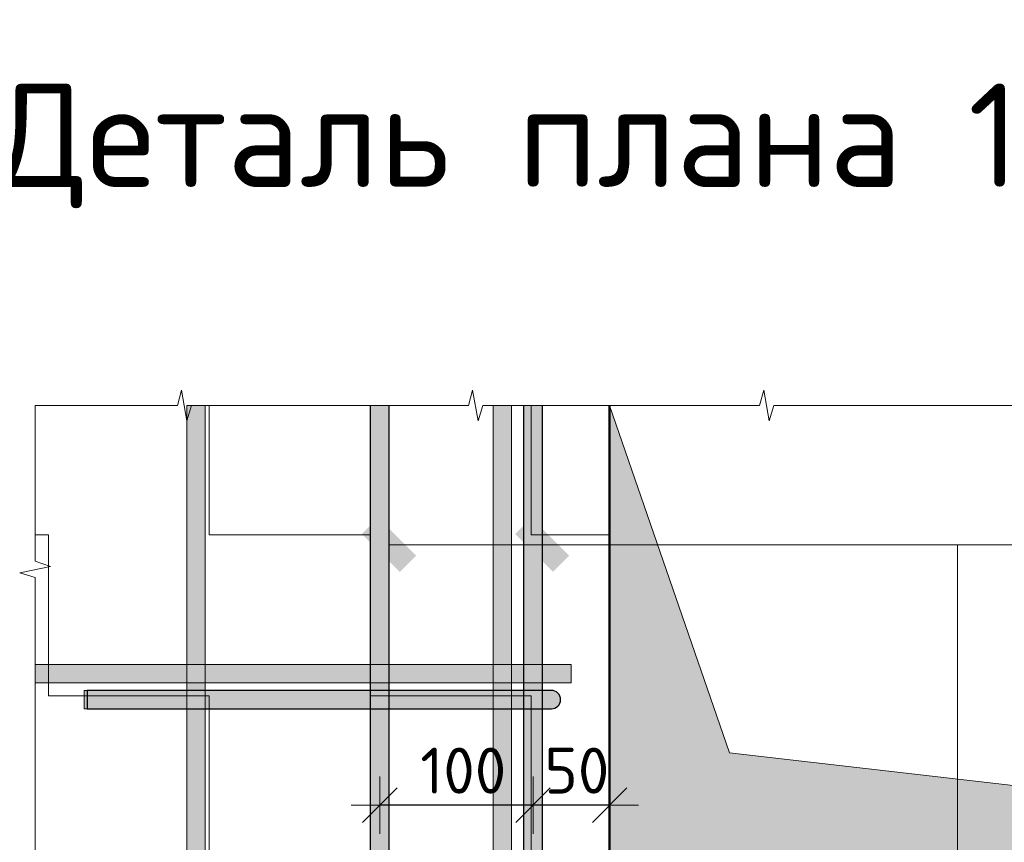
# Model space of a CAD drawing. Header units: metres. Extents: x -38 to 100, y -15 to 21.
# Tile 72 of 90: x 73.796 to 74.439, y 8.409 to 8.946. Entities that reach past the tile are written whole.
import ezdxf

# ---------------------------------------------------------------- set-up
doc = ezdxf.new("R2010")
doc.units = ezdxf.units.M
doc.header["$PDMODE"] = 65
doc.layers.add('XR$4$_3898', color=7, linetype='Continuous')
doc.layers.add('XR$6$_3898', color=7, linetype='Continuous')
for name, color, linetype, lineweight in [('XR$4$Размерная линия_ общее', 7, 'Continuous', 13), ('XR$4$Текст_ общее_1', 7, 'Continuous', 13), ('XR$6$Размерная линия_ общее', 7, 'Continuous', 13), ('XR$6$Текст_ общее_1', 7, 'Continuous', 13)]:
    doc.layers.add(name, color=color, linetype=linetype, lineweight=lineweight)
doc.styles.add('ISOCPEUR', font='txt')
doc.dimstyles.new('DIMSTYLE_19', dxfattribs={"dimtxt": 0.03, "dimasz": 0.0375, "dimexe": 0, "dimexo": 1e-06, "dimgap": 0.015, "dimtad": 2, "dimdec": 0, "dimlfac": 1000, "dimrnd": 1, "dimzin": 12, "dimdsep": 46, "dimtxsty": 'ISOCPEUR', "dimblk1": 'ALL_ML_STRICH', "dimblk2": 'ALL_ML_STRICH', "dimsah": 1, "dimcen": 0, "dimse1": 1, "dimse2": 1, "dimclrd": 7, "dimclre": 256, "dimclrt": 7, "dimadec": 0, "dimazin": 0, "dimtfac": 1, "dimtdec": 0, "dimtix": 1, "dimtmove": 2, "dimatfit": 3, "dimfxl": 0, "dimtvp": 1.2, "dimtzin": 0, "dimlwd": 0, "dimlwe": -3, "dimarcsym": 0})
doc.dimstyles.new('DIMSTYLE_20', dxfattribs={"dimtxt": 0.03, "dimasz": 0.0375, "dimexe": 0, "dimexo": 1e-06, "dimgap": 0.015, "dimtad": 2, "dimdec": 0, "dimlfac": 1000, "dimrnd": 1, "dimzin": 12, "dimdsep": 46, "dimtxsty": 'ISOCPEUR', "dimblk1": 'ALL_ML_STRICH', "dimblk2": 'ALL_ML_STRICH', "dimsah": 1, "dimcen": 0, "dimse1": 1, "dimse2": 1, "dimclrd": 7, "dimclre": 256, "dimclrt": 7, "dimadec": 0, "dimazin": 0, "dimtfac": 1, "dimtdec": 0, "dimtix": 1, "dimtmove": 2, "dimatfit": 3, "dimfxl": 0, "dimtzin": 0, "dimlwd": 0, "dimlwe": -3, "dimarcsym": 0})
pattern_1 = [(0, (0.21, 0.21), (0.105, 0.105), [0.105, -0.105]), (90, (0.21, 0.21), (-0.105, 0.105), [0.105, -0.105])]

# ---------------------------------------------------------------- blocks, each defined once
blk = doc.blocks.new('СЛОЖНЫЙ_ОБЪЕКТ_12')
at = {"linetype": 'Continuous', "lineweight": 13, "transparency": 33554687}
blk.add_hatch(color=7, dxfattribs=at).paths.add_polyline_path([(74.11738, 8.0346), (74.11738, 8.6946), (74.10538, 8.6946), (74.10538, 8.0346)])
at = {"color": 7, "linetype": 'Continuous', "lineweight": 13, "transparency": 33554687}
blk.add_lwpolyline([(74.11738, 8.0346), (74.11738, 8.6946), (74.10538, 8.6946), (74.10538, 8.0346), (74.11738, 8.0346)], close=True, dxfattribs=at)
blk = doc.blocks.new('СЛОЖНЫЙ_ОБЪЕКТ_13')
at = {"linetype": 'Continuous', "lineweight": 13, "transparency": 33554687}
blk.add_hatch(color=7, dxfattribs=at).paths.add_polyline_path([(73.91738, 8.0346), (73.91738, 8.6946), (73.90538, 8.6946), (73.90538, 8.0346)])
at = {"color": 7, "linetype": 'Continuous', "lineweight": 13, "transparency": 33554687}
blk.add_lwpolyline([(73.91738, 8.0346), (73.91738, 8.6946), (73.90538, 8.6946), (73.90538, 8.0346), (73.91738, 8.0346)], close=True, dxfattribs=at)
blk = doc.blocks.new('ЭЛЕМЕНТ_УЗОРА_6')
at = {"color": 7, "linetype": 'Continuous', "lineweight": 13, "transparency": 33554687}
blk.add_line((73.80638, 8.6946), (73.80638, 8.6946), dxfattribs=at)
for points in [[(73.80638, 8.6946), (73.89929, 8.6946), (73.90195, 8.7046), (73.90556, 8.6846), (73.9086, 8.6946), (73.99638, 8.6946)], [(73.99638, 8.6946), (74.08929, 8.6946), (74.09195, 8.7046), (74.09556, 8.6846), (74.0986, 8.6946), (74.18638, 8.6946)], [(74.18638, 8.6946), (74.27929, 8.6946), (74.28195, 8.7046), (74.28556, 8.6846), (74.2886, 8.6946), (74.37638, 8.6946)], [(74.37638, 8.6946), (74.46929, 8.6946), (74.47195, 8.7046), (74.47556, 8.6846), (74.4786, 8.6946), (74.56638, 8.6946)], [(73.80638, 8.4746), (73.80638, 8.58218), (73.79638, 8.58526), (73.81638, 8.58944), (73.80638, 8.59296), (73.80638, 8.6946), (73.80638, 8.6946)], [(73.80638, 8.2546), (73.80638, 8.36218), (73.79638, 8.36526), (73.81638, 8.36944), (73.80638, 8.37296), (73.80638, 8.4746)]]:
    blk.add_lwpolyline(points, dxfattribs=at)
blk = doc.blocks.new('СЛОЖНЫЙ_ОБЪЕКТ_17')
at = {"linetype": 'Continuous', "lineweight": 25, "true_color": 0x5f5f5f, "transparency": 33554687}
blk.add_hatch(color=251, dxfattribs=at).paths.add_polyline_path([(74.12538, 8.0646), (74.12538, 8.6946), (74.13738, 8.6946), (74.13738, 8.0646)], flags=16)
at = {"color": 7, "linetype": 'Continuous', "lineweight": 25, "transparency": 33554687}
blk.add_line((74.12538, 8.0646), (74.12538, 8.6946), dxfattribs=at)
blk.add_lwpolyline([(74.13738, 8.6946), (74.13738, 8.0646), (74.12538, 8.0646)], dxfattribs=at)
blk = doc.blocks.new('СЛОЖНЫЙ_ОБЪЕКТ_18')
at = {"linetype": 'Continuous', "lineweight": 13, "true_color": 0xc5c5c5, "transparency": 33554687}
for points in [[(73.84038, 8.4966), (73.84038, 8.5086), (73.83838, 8.5086), (73.83838, 8.4966)], [(74.14582, 8.49712), (74.14691, 8.49775), (74.14784, 8.49858), (74.14858, 8.4996), (74.14909, 8.50075), (74.14935, 8.50197), (74.14935, 8.50323), (74.14909, 8.50445), (74.14858, 8.5056), (74.14784, 8.50661), (74.14691, 8.50745), (74.14582, 8.50808), (74.14463, 8.50847), (74.14338, 8.5086), (73.84038, 8.5086), (73.84038, 8.4966), (74.14338, 8.4966), (74.14463, 8.49673)]]:
    blk.add_hatch(color=9, dxfattribs=at).paths.add_polyline_path(points)
at = {"color": 7, "linetype": 'Continuous', "lineweight": 13, "transparency": 33554687}
blk.add_lwpolyline([(73.84038, 8.4966), (73.84038, 8.5086), (73.83838, 8.5086), (73.83838, 8.4966), (73.84038, 8.4966)], close=True, dxfattribs=at)
at = {"color": 7, "linetype": 'Continuous', "lineweight": 25, "transparency": 33554687}
blk.add_lwpolyline([(74.14338, 8.5086), (73.84038, 8.5086), (73.84038, 8.4966), (74.14338, 8.4966)], dxfattribs=at)
blk.add_arc((74.14338, 8.5026), 0.006, 270, 90, dxfattribs=at)
blk = doc.blocks.new('СЛОЖНЫЙ_ОБЪЕКТ_19')
at = {"linetype": 'Continuous', "lineweight": 13, "transparency": 33554687}
blk.add_hatch(color=7, dxfattribs=at).paths.add_polyline_path([(73.80638, 8.5256), (74.15638, 8.5256), (74.15638, 8.5136), (73.80638, 8.5136)], flags=16)
at = {"color": 7, "linetype": 'Continuous', "lineweight": 13, "transparency": 33554687}
blk.add_lwpolyline([(73.80638, 8.5256), (74.15638, 8.5256), (74.15638, 8.5136), (73.80638, 8.5136), (73.80638, 8.5256)], close=True, dxfattribs=at)
blk = doc.blocks.new('СЛОЖНЫЙ_ОБЪЕКТ_26')
at = {"linetype": 'Continuous', "lineweight": 25, "true_color": 0x5f5f5f, "transparency": 33554687}
blk.add_hatch(color=251, dxfattribs=at).paths.add_polyline_path([(74.02538, 8.0646), (74.02538, 8.6946), (74.03738, 8.6946), (74.03738, 8.0646)], flags=16)
at = {"color": 7, "linetype": 'Continuous', "lineweight": 25, "transparency": 33554687}
blk.add_line((74.02538, 8.0646), (74.02538, 8.6946), dxfattribs=at)
blk.add_lwpolyline([(74.03738, 8.6946), (74.03738, 8.0646), (74.02538, 8.0646)], dxfattribs=at)
blk = doc.blocks.new('ALL_ML_STRICH')
at = {"color": 0, "linetype": 'ByBlock', "lineweight": -2}
for p, q in [((0, -0.5), (0, 0.5)), ((-0.3, -0.3), (0.3, 0.3)), ((-1, 0), (0.5, 0))]:
    blk.add_line(p, q, dxfattribs=at)
blk = doc.blocks.new('*D133')
at = {"layer": 'DEFPOINTS', "color": 7, "linetype": 'Continuous', "lineweight": 13, "transparency": 33554687}
for p in [(74.13138, 8.47059), (74.18138, 8.47286), (74.18138, 8.43375)]:
    blk.add_point(p, dxfattribs=at)
at = {"layer": 'XR$4$Размерная линия_ общее', "color": 7, "linetype": 'Continuous', "lineweight": -2, "transparency": 33554687}
blk.add_line((74.18138, 8.43375), (74.13138, 8.43375), dxfattribs=at)
at = {"layer": 'XR$4$Размерная линия_ общее', "color": 7, "linetype": 'Continuous', "lineweight": 13, "transparency": 33554687, "xscale": 0.0375, "yscale": 0.0375, "zscale": 0.0375}
for p, rotation in [((74.13138, 8.43375), 180), ((74.18138, 8.43375), 360)]:
    blk.add_blockref('ALL_ML_STRICH', p, dxfattribs=dict(at, rotation=rotation))
at = {"layer": 'XR$4$Размерная линия_ общее', "color": 7, "linetype": 'Continuous', "lineweight": 13, "transparency": 33554687, "insert": (74.16, 8.45625), "char_height": 0.03, "width": 0.06, "attachment_point": 5, "style": 'ISOCPEUR'}
blk.add_mtext('\\A1;{50}', dxfattribs=at)
blk = doc.blocks.new('*D134')
at = {"layer": 'DEFPOINTS', "color": 7, "linetype": 'Continuous', "lineweight": 13, "transparency": 33554687}
for p in [(74.03138, 8.4695), (74.13138, 8.47059), (74.13138, 8.43375)]:
    blk.add_point(p, dxfattribs=at)
at = {"layer": 'XR$4$Размерная линия_ общее', "color": 7, "linetype": 'Continuous', "lineweight": -2, "transparency": 33554687}
blk.add_line((74.13138, 8.43375), (74.03138, 8.43375), dxfattribs=at)
at = {"layer": 'XR$4$Размерная линия_ общее', "color": 7, "linetype": 'Continuous', "lineweight": 13, "transparency": 33554687, "xscale": 0.0375, "yscale": 0.0375, "zscale": 0.0375}
for p, rotation in [((74.03138, 8.43375), 180), ((74.13138, 8.43375), 360)]:
    blk.add_blockref('ALL_ML_STRICH', p, dxfattribs=dict(at, rotation=rotation))
at = {"layer": 'XR$4$Размерная линия_ общее', "color": 7, "linetype": 'Continuous', "lineweight": 13, "transparency": 33554687, "insert": (74.08588, 8.45625), "char_height": 0.03, "width": 0.09, "attachment_point": 5, "style": 'ISOCPEUR'}
blk.add_mtext('\\A1;{100}', dxfattribs=at)
blk = doc.blocks.new('СЛОЖНЫЙ_ОБЪЕКТ_40')
at = {"linetype": 'Continuous', "lineweight": 13, "transparency": 33554687}
blk.add_hatch(color=7, dxfattribs=at).paths.add_polyline_path([(74.11738, 8.0346), (74.11738, 8.6946), (74.10538, 8.6946), (74.10538, 8.0346)])
at = {"color": 7, "linetype": 'Continuous', "lineweight": 13, "transparency": 33554687}
blk.add_lwpolyline([(74.11738, 8.0346), (74.11738, 8.6946), (74.10538, 8.6946), (74.10538, 8.0346), (74.11738, 8.0346)], close=True, dxfattribs=at)
blk = doc.blocks.new('СЛОЖНЫЙ_ОБЪЕКТ_41')
at = {"linetype": 'Continuous', "lineweight": 13, "transparency": 33554687}
blk.add_hatch(color=7, dxfattribs=at).paths.add_polyline_path([(73.91738, 8.0346), (73.91738, 8.6946), (73.90538, 8.6946), (73.90538, 8.0346)])
at = {"color": 7, "linetype": 'Continuous', "lineweight": 13, "transparency": 33554687}
blk.add_lwpolyline([(73.91738, 8.0346), (73.91738, 8.6946), (73.90538, 8.6946), (73.90538, 8.0346), (73.91738, 8.0346)], close=True, dxfattribs=at)
blk = doc.blocks.new('ЭЛЕМЕНТ_УЗОРА_13')
at = {"color": 7, "linetype": 'Continuous', "lineweight": 13, "transparency": 33554687}
blk.add_line((73.80638, 8.6946), (73.80638, 8.6946), dxfattribs=at)
for points in [[(73.80638, 8.6946), (73.89929, 8.6946), (73.90195, 8.7046), (73.90556, 8.6846), (73.9086, 8.6946), (73.99638, 8.6946)], [(73.99638, 8.6946), (74.08929, 8.6946), (74.09195, 8.7046), (74.09556, 8.6846), (74.0986, 8.6946), (74.18638, 8.6946)], [(74.18638, 8.6946), (74.27929, 8.6946), (74.28195, 8.7046), (74.28556, 8.6846), (74.2886, 8.6946), (74.37638, 8.6946)], [(74.37638, 8.6946), (74.46929, 8.6946), (74.47195, 8.7046), (74.47556, 8.6846), (74.4786, 8.6946), (74.56638, 8.6946)], [(73.80638, 8.4746), (73.80638, 8.58218), (73.79638, 8.58526), (73.81638, 8.58944), (73.80638, 8.59296), (73.80638, 8.6946), (73.80638, 8.6946)], [(73.80638, 8.2546), (73.80638, 8.36218), (73.79638, 8.36526), (73.81638, 8.36944), (73.80638, 8.37296), (73.80638, 8.4746)]]:
    blk.add_lwpolyline(points, dxfattribs=at)
blk = doc.blocks.new('СЛОЖНЫЙ_ОБЪЕКТ_45')
at = {"linetype": 'Continuous', "lineweight": 25, "true_color": 0x5f5f5f, "transparency": 33554687}
blk.add_hatch(color=251, dxfattribs=at).paths.add_polyline_path([(74.12538, 8.0646), (74.12538, 8.6946), (74.13738, 8.6946), (74.13738, 8.0646)], flags=16)
at = {"color": 7, "linetype": 'Continuous', "lineweight": 25, "transparency": 33554687}
blk.add_line((74.12538, 8.0646), (74.12538, 8.6946), dxfattribs=at)
blk.add_lwpolyline([(74.13738, 8.6946), (74.13738, 8.0646), (74.12538, 8.0646)], dxfattribs=at)
blk = doc.blocks.new('СЛОЖНЫЙ_ОБЪЕКТ_46')
at = {"linetype": 'Continuous', "lineweight": 13, "true_color": 0xc5c5c5, "transparency": 33554687}
for points in [[(73.84038, 8.4966), (73.84038, 8.5086), (73.83838, 8.5086), (73.83838, 8.4966)], [(74.14582, 8.49712), (74.14691, 8.49775), (74.14784, 8.49858), (74.14858, 8.4996), (74.14909, 8.50075), (74.14935, 8.50197), (74.14935, 8.50323), (74.14909, 8.50445), (74.14858, 8.5056), (74.14784, 8.50661), (74.14691, 8.50745), (74.14582, 8.50808), (74.14463, 8.50847), (74.14338, 8.5086), (73.84038, 8.5086), (73.84038, 8.4966), (74.14338, 8.4966), (74.14463, 8.49673)]]:
    blk.add_hatch(color=9, dxfattribs=at).paths.add_polyline_path(points)
at = {"color": 7, "linetype": 'Continuous', "lineweight": 13, "transparency": 33554687}
blk.add_lwpolyline([(73.84038, 8.4966), (73.84038, 8.5086), (73.83838, 8.5086), (73.83838, 8.4966), (73.84038, 8.4966)], close=True, dxfattribs=at)
at = {"color": 7, "linetype": 'Continuous', "lineweight": 25, "transparency": 33554687}
blk.add_lwpolyline([(74.14338, 8.5086), (73.84038, 8.5086), (73.84038, 8.4966), (74.14338, 8.4966)], dxfattribs=at)
blk.add_arc((74.14338, 8.5026), 0.006, 270, 90, dxfattribs=at)
blk = doc.blocks.new('СЛОЖНЫЙ_ОБЪЕКТ_47')
at = {"linetype": 'Continuous', "lineweight": 13, "transparency": 33554687}
blk.add_hatch(color=7, dxfattribs=at).paths.add_polyline_path([(73.80638, 8.5256), (74.15638, 8.5256), (74.15638, 8.5136), (73.80638, 8.5136)], flags=16)
at = {"color": 7, "linetype": 'Continuous', "lineweight": 13, "transparency": 33554687}
blk.add_lwpolyline([(73.80638, 8.5256), (74.15638, 8.5256), (74.15638, 8.5136), (73.80638, 8.5136), (73.80638, 8.5256)], close=True, dxfattribs=at)
blk = doc.blocks.new('СЛОЖНЫЙ_ОБЪЕКТ_54')
at = {"linetype": 'Continuous', "lineweight": 25, "true_color": 0x5f5f5f, "transparency": 33554687}
blk.add_hatch(color=251, dxfattribs=at).paths.add_polyline_path([(74.02538, 8.0646), (74.02538, 8.6946), (74.03738, 8.6946), (74.03738, 8.0646)], flags=16)
at = {"color": 7, "linetype": 'Continuous', "lineweight": 25, "transparency": 33554687}
blk.add_line((74.02538, 8.0646), (74.02538, 8.6946), dxfattribs=at)
blk.add_lwpolyline([(74.03738, 8.6946), (74.03738, 8.0646), (74.02538, 8.0646)], dxfattribs=at)
blk = doc.blocks.new('*D275')
at = {"layer": 'DEFPOINTS', "color": 7, "linetype": 'Continuous', "lineweight": 13, "transparency": 33554687}
for p in [(74.13138, 8.47059), (74.18138, 8.47286), (74.18138, 8.43375)]:
    blk.add_point(p, dxfattribs=at)
at = {"layer": 'XR$6$Размерная линия_ общее', "color": 7, "linetype": 'Continuous', "lineweight": -2, "transparency": 33554687}
blk.add_line((74.18138, 8.43375), (74.13138, 8.43375), dxfattribs=at)
at = {"layer": 'XR$6$Размерная линия_ общее', "color": 7, "linetype": 'Continuous', "lineweight": 13, "transparency": 33554687, "xscale": 0.0375, "yscale": 0.0375, "zscale": 0.0375}
for p, rotation in [((74.13138, 8.43375), 180), ((74.18138, 8.43375), 360)]:
    blk.add_blockref('ALL_ML_STRICH', p, dxfattribs=dict(at, rotation=rotation))
at = {"layer": 'XR$6$Размерная линия_ общее', "color": 7, "linetype": 'Continuous', "lineweight": 13, "transparency": 33554687, "insert": (74.16, 8.45625), "char_height": 0.03, "width": 0.06, "attachment_point": 5, "style": 'ISOCPEUR'}
blk.add_mtext('\\A1;{50}', dxfattribs=at)
blk = doc.blocks.new('*D276')
at = {"layer": 'DEFPOINTS', "color": 7, "linetype": 'Continuous', "lineweight": 13, "transparency": 33554687}
for p in [(74.03138, 8.4695), (74.13138, 8.47059), (74.13138, 8.43375)]:
    blk.add_point(p, dxfattribs=at)
at = {"layer": 'XR$6$Размерная линия_ общее', "color": 7, "linetype": 'Continuous', "lineweight": -2, "transparency": 33554687}
blk.add_line((74.13138, 8.43375), (74.03138, 8.43375), dxfattribs=at)
at = {"layer": 'XR$6$Размерная линия_ общее', "color": 7, "linetype": 'Continuous', "lineweight": 13, "transparency": 33554687, "xscale": 0.0375, "yscale": 0.0375, "zscale": 0.0375}
for p, rotation in [((74.03138, 8.43375), 180), ((74.13138, 8.43375), 360)]:
    blk.add_blockref('ALL_ML_STRICH', p, dxfattribs=dict(at, rotation=rotation))
at = {"layer": 'XR$6$Размерная линия_ общее', "color": 7, "linetype": 'Continuous', "lineweight": 13, "transparency": 33554687, "insert": (74.08588, 8.45625), "char_height": 0.03, "width": 0.09, "attachment_point": 5, "style": 'ISOCPEUR'}
blk.add_mtext('\\A1;{100}', dxfattribs=at)

msp = doc.modelspace()

# ---------------------------------------------------------------- hatches: boundary and pattern name
at = {"linetype": 'Continuous', "lineweight": 13, "transparency": 33554687}
h = msp.add_hatch(dxfattribs=at)
h.set_pattern_fill('____', scale=0.105, style=0, pattern_type=2)
h.set_pattern_definition(pattern_1)
h.paths.add_polyline_path([(73.80638, 8.6946), (73.80638, 8.0346), (74.75638, 8.0346), (74.75638, 8.3896), (74.18138, 8.3896), (74.18138, 8.6946)], flags=0)
h = msp.add_hatch(dxfattribs=at)
h.set_pattern_fill('____', scale=0.105, style=0, pattern_type=2)
h.set_pattern_definition(pattern_1)
h.paths.add_polyline_path([(73.80638, 8.6946), (73.80638, 8.0346), (74.75638, 8.0346), (74.75638, 8.3896), (74.18138, 8.3896), (74.18138, 8.6946)], flags=0)
at = {"linetype": 'Continuous', "lineweight": 13, "true_color": 0x696969, "transparency": 33554687}
msp.add_hatch(color=251, dxfattribs=at).paths.add_polyline_path([(74.75638, 8.4106), (74.25957, 8.46779), (74.18138, 8.6946), (74.18138, 8.3896), (74.75638, 8.3896)])
msp.add_hatch(color=251, dxfattribs=at).paths.add_polyline_path([(74.75638, 8.4106), (74.25957, 8.46779), (74.18138, 8.6946), (74.18138, 8.3896), (74.75638, 8.3896)])
at = {"linetype": 'Continuous', "lineweight": 25, "true_color": 0x000000, "transparency": 33554687}
for points in [[(74.05506, 8.5965), (74.03031, 8.62125), (74.0197, 8.61064), (74.04445, 8.58589)], [(74.05506, 8.5965), (74.03031, 8.62125), (74.0197, 8.61064), (74.04445, 8.58589)], [(74.15506, 8.5965), (74.13031, 8.62125), (74.1197, 8.61064), (74.14445, 8.58589)], [(74.15506, 8.5965), (74.13031, 8.62125), (74.1197, 8.61064), (74.14445, 8.58589)]]:
    msp.add_hatch(color=18, dxfattribs=at).paths.add_polyline_path(points)

# ---------------------------------------------------------------- linework, layer by layer
at = {"color": 7, "linetype": 'Continuous', "lineweight": 13, "transparency": 33554687}
for p, q in [((74.03738, 8.60357), (75.04771, 8.60357)), ((74.03738, 8.60357), (75.04771, 8.60357)), ((74.40845, 8.2336), (74.40845, 8.60357)), ((74.40845, 8.2336), (74.40845, 8.60357))]:
    msp.add_line(p, q, dxfattribs=at)
msp.add_lwpolyline([(74.75638, 8.4106), (74.25957, 8.46779), (74.18138, 8.6946)], dxfattribs=at)
msp.add_lwpolyline([(74.75638, 8.4106), (74.25957, 8.46779), (74.18138, 8.6946)], dxfattribs=at)
at = {"layer": 'XR$4$_3898', "color": 7, "linetype": 'Continuous', "lineweight": 50, "transparency": 33554687}
msp.add_lwpolyline([(74.75638, 8.3896), (74.18138, 8.3896), (74.18138, 8.6946)], dxfattribs=at)
at = {"layer": 'XR$6$_3898', "color": 7, "linetype": 'Continuous', "lineweight": 50, "transparency": 33554687}
msp.add_lwpolyline([(74.75638, 8.3896), (74.18138, 8.3896), (74.18138, 8.6946)], dxfattribs=at)

# ---------------------------------------------------------------- block references
at = {"color": 7, "linetype": 'Continuous', "lineweight": 13, "transparency": 33554687}
for name in ['ЭЛЕМЕНТ_УЗОРА_6', 'ЭЛЕМЕНТ_УЗОРА_13', 'СЛОЖНЫЙ_ОБЪЕКТ_13', 'СЛОЖНЫЙ_ОБЪЕКТ_41', 'СЛОЖНЫЙ_ОБЪЕКТ_12', 'СЛОЖНЫЙ_ОБЪЕКТ_40', 'СЛОЖНЫЙ_ОБЪЕКТ_19', 'СЛОЖНЫЙ_ОБЪЕКТ_47', 'СЛОЖНЫЙ_ОБЪЕКТ_18', 'СЛОЖНЫЙ_ОБЪЕКТ_46']:
    msp.add_blockref(name, (0, 0), dxfattribs=at)
at = {"color": 7, "linetype": 'Continuous', "lineweight": 25, "transparency": 33554687}
for name in ['СЛОЖНЫЙ_ОБЪЕКТ_26', 'СЛОЖНЫЙ_ОБЪЕКТ_54', 'СЛОЖНЫЙ_ОБЪЕКТ_17', 'СЛОЖНЫЙ_ОБЪЕКТ_45']:
    msp.add_blockref(name, (0, 0), dxfattribs=at)

# ---------------------------------------------------------------- texts
at = {"layer": 'XR$4$Текст_ общее_1', "color": 7, "linetype": 'Continuous', "lineweight": 13, "transparency": 33554687, "insert": (74.46433, 8.86375), "char_height": 0.0675, "width": 1.4055685, "attachment_point": 5, "style": 'ISOCPEUR'}
msp.add_mtext('\\A1;{\\fISOCPEUR|i0|b0;\\H0.067500;\\W1.000000;\\C7;Деталь плана 1\\H0.030000; (\\H0.052500;обрамление проёма)}\\P', dxfattribs=at)
at = {"layer": 'XR$6$Текст_ общее_1', "color": 7, "linetype": 'Continuous', "lineweight": 13, "transparency": 33554687, "insert": (74.46433, 8.86375), "char_height": 0.0675, "width": 1.4055685, "attachment_point": 5, "style": 'ISOCPEUR'}
msp.add_mtext('\\A1;{\\fISOCPEUR|i0|b0;\\H0.067500;\\W1.000000;\\C7;Деталь плана 1\\H0.030000; (\\H0.052500;обрамление проёма)}\\P', dxfattribs=at)

# ---------------------------------------------------------------- dimensions: what is measured, and where the dimension line sits
at = {"layer": 'XR$4$Размерная линия_ общее', "color": 7, "linetype": 'Continuous', "lineweight": 13, "transparency": 33554687}
for base, p1, p2, dimstyle, picture, middle in [((74.03138, 8.43375), (74.13138, 8.47059), (74.03138, 8.4695), 'DIMSTYLE_20', '*D134', (74.08588, 8.45625)), ((74.13138, 8.43375), (74.18138, 8.47286), (74.13138, 8.47059), 'DIMSTYLE_19', '*D133', (74.16, 8.45625))]:
    dim = msp.add_linear_dim(base=base, p1=p1, p2=p2, angle=180, dimstyle=dimstyle, override={"dimpost": '<>', "dimclrd": 7, "dimclre": 253, "dimclrt": 7, "dimlwd": 0, "dimlwe": 65533}, dxfattribs=at)
    dim.commit()
    dim.dimension.update_dxf_attribs({"geometry": picture, "text_midpoint": middle, "dimtype": 160})
at = {"layer": 'XR$6$Размерная линия_ общее', "color": 7, "linetype": 'Continuous', "lineweight": 13, "transparency": 33554687}
for base, p1, p2, dimstyle, picture, middle in [((74.03138, 8.43375), (74.13138, 8.47059), (74.03138, 8.4695), 'DIMSTYLE_20', '*D276', (74.08588, 8.45625)), ((74.13138, 8.43375), (74.18138, 8.47286), (74.13138, 8.47059), 'DIMSTYLE_19', '*D275', (74.16, 8.45625))]:
    dim = msp.add_linear_dim(base=base, p1=p1, p2=p2, angle=180, dimstyle=dimstyle, override={"dimpost": '<>', "dimclrd": 7, "dimclre": 253, "dimclrt": 7, "dimlwd": 0, "dimlwe": 65533}, dxfattribs=at)
    dim.commit()
    dim.dimension.update_dxf_attribs({"geometry": picture, "text_midpoint": middle, "dimtype": 160})

doc.saveas('drawing.dxf')
